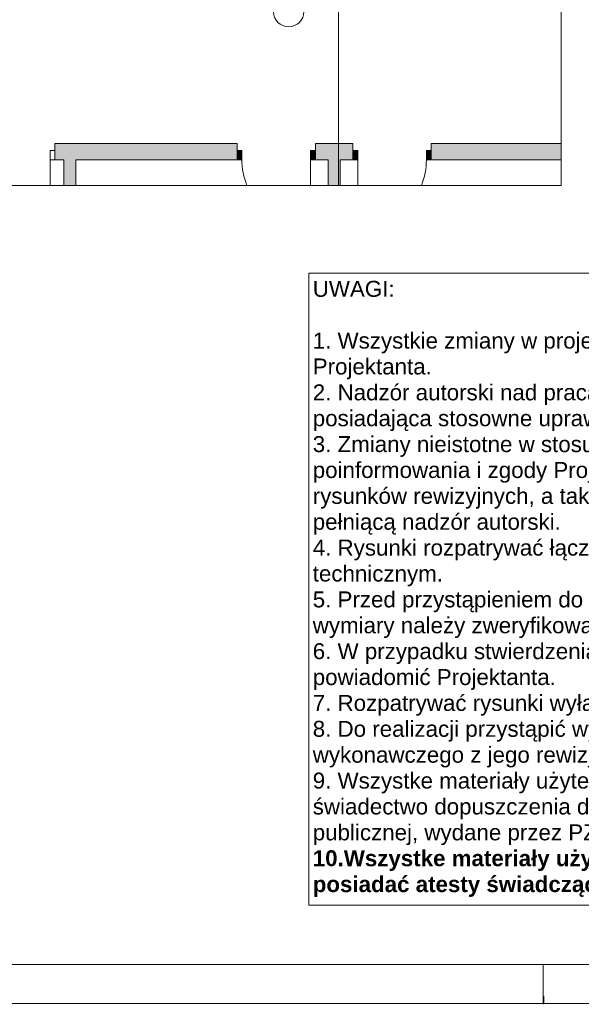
# Paper-space layout 'A-49 WYKOŃCZENIA ŚCIAN - PIĘTRO 4' of a CAD drawing. Header units: millimetres. Extents: x 0 to 500, y 0 to 350.
# Tile 2 of 15: x 254 to 325, y 0 to 123. Entities that reach past the tile are written whole.
import ezdxf
from ezdxf.xclip import XClip

# ---------------------------------------------------------------- set-up
doc = ezdxf.new("R2010")
doc.units = ezdxf.units.MM
doc.header["$MEASUREMENT"] = 0
doc.header["$XCLIPFRAME"] = 0
doc.linetypes.add('DASHDOTX2', pattern=[1000, 500, -250, 0, -250])
doc.linetypes.add('PRZERYWANA_DU_A', pattern=[550, 350.0000000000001, -199.9999999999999])
for name, color, linetype, lineweight in [('0_Nr_pióra__2', 8, 'Continuous', 13), ('A__OKŁADZINY ŚCIAN_Nr_pióra__1', 7, 'Continuous', 20), ('A_ściany_Nr_pióra__1', 7, 'Continuous', 20), ('Drzwi Archicad_Nr_pióra__1', 7, 'Continuous', 20)]:
    doc.layers.add(name, color=color, linetype=linetype, lineweight=lineweight)
doc.layers.add('A_Arkusz_Nr_pióra__255', color=7, linetype='Continuous', lineweight=15, true_color=0x242424)
doc.layers.add('A_osie_Nr_pióra__16', color=7, linetype='Continuous', lineweight=5, true_color=0x0f0f0f)
for name, color, linetype in [('A_podrys', 7, 'Continuous'), ('A_ściany', 7, 'Continuous'), ('Drzwi Archicad', 7, 'Continuous')]:
    doc.layers.add(name, color=color, linetype=linetype)
doc.styles.add('STYL_AUTOMATYCZNY_1', font='arial.ttf')

# ---------------------------------------------------------------- blocks, each defined once
blk = doc.blocks.new('Rysunek_2_2', base_point=(-1546.903036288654, -276.5795700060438))
at = {"layer": 'A_ściany', "linetype": 'Continuous', "lineweight": 0, "true_color": 0x000000}
for points in [[(258.8940725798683, 105.7152640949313), (281.6940726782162, 105.7152640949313), (281.6940726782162, 107.7452638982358), (258.8940725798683, 107.7452638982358)], [(291.4940726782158, 107.7452640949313), (291.4940726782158, 105.7152640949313), (296.1940726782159, 105.7152640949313), (296.1940726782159, 107.7452640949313)], [(305.9940756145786, 107.7452617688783), (305.9940756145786, 105.7152615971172), (322.2882975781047, 105.7152615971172), (322.2882975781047, 107.7452617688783)], [(261.4940720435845, 105.7152645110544), (259.9940734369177, 105.7152645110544), (259.9940734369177, 102.4952659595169), (261.4940720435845, 102.4952659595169)], [(294.5957719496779, 105.7152645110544), (293.0957733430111, 105.7152645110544), (293.0957733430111, 102.4952659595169), (294.5957719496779, 102.4952659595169)]]:
    blk.add_hatch(color=18, dxfattribs=at).paths.add_polyline_path(points)
at = {"layer": 'Drzwi Archicad', "linetype": 'Continuous', "lineweight": 0, "true_color": 0xfdfdfd}
for points in [[(281.6940726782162, 106.8652640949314), (281.6940726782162, 105.7152640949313), (282.2940726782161, 105.7152640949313), (282.2940726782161, 106.8652640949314)], [(291.4940726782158, 105.7152640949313), (291.4940726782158, 106.8652640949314), (290.8940726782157, 106.8652640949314), (290.8940726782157, 105.7152640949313)], [(296.1940726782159, 105.7152640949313), (296.7940726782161, 105.7152640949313), (296.7940726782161, 106.8652640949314), (296.1940726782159, 106.8652640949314)], [(305.9940726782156, 106.8652640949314), (305.3940726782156, 106.8652640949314), (305.3940726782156, 105.7152640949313), (305.9940726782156, 105.7152640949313)]]:
    blk.add_hatch(color=7, dxfattribs=at).paths.add_polyline_path(points)
at = {"layer": '0_Nr_pióra__2', "color": 8, "linetype": 'PRZERYWANA_DU_A', "lineweight": 13, "flags": 128}
for points in [[(322.2882976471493, 102.4952640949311), (322.2882976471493, 197.4952640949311)], [(230.2230874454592, 102.4952640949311), (322.2882976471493, 102.4952640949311)]]:
    blk.add_lwpolyline(points, dxfattribs=at)
at = {"layer": 'A__OKŁADZINY ŚCIAN_Nr_pióra__1', "color": 7, "linetype": 'Continuous', "lineweight": 20}
blk.add_circle((288.1517171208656, 124.2655408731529), 1.902828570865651, dxfattribs=at)
at = {"layer": 'A_osie_Nr_pióra__16', "color": 250, "linetype": 'DASHDOTX2', "lineweight": 5, "true_color": 0x0f0f0f}
blk.add_line((294.3940739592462, 251.9532386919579), (294.3940739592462, 102.4952647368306), dxfattribs=at)
at = {"layer": 'A_ściany_Nr_pióra__1', "color": 7, "linetype": 'Continuous', "lineweight": 20}
for p, q in [((258.8940742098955, 107.7452648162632), (259.2640720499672, 107.7452648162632)), ((258.8940742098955, 106.865263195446), (258.8940742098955, 107.7452648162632)), ((281.6940724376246, 107.7452648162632), (281.324070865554, 107.7452648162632)), ((281.6940724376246, 106.865263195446), (281.6940724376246, 107.7452648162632)), ((291.494074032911, 107.7452648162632), (291.8640718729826, 107.7452648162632)), ((291.494074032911, 106.865263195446), (291.494074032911, 107.7452648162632)), ((296.194071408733, 107.7452648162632), (295.8240735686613, 107.7452648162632)), ((296.194071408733, 106.865263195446), (296.194071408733, 107.7452648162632)), ((305.9940730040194, 107.7452648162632), (306.364070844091, 107.7452648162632)), ((305.9940730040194, 106.865263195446), (305.9940730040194, 107.7452648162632)), ((258.8940742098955, 105.7152626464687), (258.8940742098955, 106.865263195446)), ((281.6940724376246, 105.7152626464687), (281.6940724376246, 106.865263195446)), ((291.494074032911, 105.7152626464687), (291.494074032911, 106.865263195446)), ((296.194071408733, 105.7152626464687), (296.194071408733, 106.865263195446)), ((305.9940730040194, 105.7152626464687), (305.9940730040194, 106.865263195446)), ((258.8940742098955, 105.7152626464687), (259.2640720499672, 105.7152626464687)), ((281.6940724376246, 105.7152626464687), (281.2240719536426, 105.7152626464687)), ((291.494074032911, 105.7152626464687), (291.964074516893, 105.7152626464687)), ((296.194071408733, 105.7152626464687), (295.7240709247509, 105.7152626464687)), ((305.9940730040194, 105.7152626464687), (306.4640734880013, 105.7152626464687))]:
    blk.add_line(p, q, dxfattribs=at)
at = {"layer": 'A_ściany_Nr_pióra__1', "color": 7, "linetype": 'Continuous', "lineweight": 20, "flags": 128}
for points in [[(281.6940726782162, 107.7452640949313), (258.8940726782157, 107.7452640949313)], [(296.1940726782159, 107.7452640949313), (291.4940726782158, 107.7452640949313)], [(322.2882976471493, 107.7452640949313), (305.9940726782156, 107.7452640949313)], [(258.8940726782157, 105.7152640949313), (259.994072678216, 105.7152640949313)], [(259.994072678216, 105.7152640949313), (259.994072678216, 102.4952640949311)], [(261.494072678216, 105.7152640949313), (281.6940726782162, 105.7152640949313)], [(261.494072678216, 102.4952640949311), (261.494072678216, 105.7152640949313)], [(291.4940726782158, 105.7152640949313), (293.0957717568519, 105.7152640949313)], [(293.0957717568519, 105.7152640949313), (293.0957717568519, 102.4952640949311)], [(294.5957717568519, 105.7152640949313), (296.1940726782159, 105.7152640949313)], [(294.5957717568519, 102.4952640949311), (294.5957717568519, 105.7152640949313)], [(305.9940726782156, 105.7152640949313), (322.2882976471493, 105.7152640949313)]]:
    blk.add_lwpolyline(points, dxfattribs=at)
at = {"layer": 'Drzwi Archicad_Nr_pióra__1', "color": 7, "linetype": 'Continuous', "lineweight": 20}
for p, q in [((258.8940742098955, 106.865263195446), (258.8940742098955, 107.7452648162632)), ((258.8940742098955, 106.865263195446), (258.8940742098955, 107.7452648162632)), ((258.8940742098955, 107.7452648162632), (259.2640720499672, 107.7452648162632)), ((258.8940742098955, 107.7452648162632), (259.2640720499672, 107.7452648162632)), ((281.6940724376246, 107.7452648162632), (281.324070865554, 107.7452648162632)), ((281.6940724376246, 107.7452648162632), (281.324070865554, 107.7452648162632)), ((281.6940724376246, 106.865263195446), (281.6940724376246, 107.7452648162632)), ((281.6940724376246, 106.865263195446), (281.6940724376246, 107.7452648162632)), ((291.494074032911, 106.865263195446), (291.494074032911, 107.7452648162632)), ((291.494074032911, 106.865263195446), (291.494074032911, 107.7452648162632)), ((291.494074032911, 107.7452648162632), (291.8640718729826, 107.7452648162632)), ((291.494074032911, 107.7452648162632), (291.8640718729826, 107.7452648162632)), ((296.194071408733, 107.7452648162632), (295.8240735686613, 107.7452648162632)), ((296.194071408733, 107.7452648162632), (295.8240735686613, 107.7452648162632)), ((296.194071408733, 106.865263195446), (296.194071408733, 107.7452648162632)), ((296.194071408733, 106.865263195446), (296.194071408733, 107.7452648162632)), ((305.9940730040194, 106.865263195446), (305.9940730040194, 107.7452648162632)), ((305.9940730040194, 106.865263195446), (305.9940730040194, 107.7452648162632)), ((305.9940730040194, 107.7452648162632), (306.364070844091, 107.7452648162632)), ((305.9940730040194, 107.7452648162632), (306.364070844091, 107.7452648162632)), ((258.2940732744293, 105.7152626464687), (258.2940732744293, 106.865263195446)), ((258.2940732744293, 106.865263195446), (258.8940742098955, 106.865263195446)), ((258.8940742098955, 106.865263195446), (258.8940742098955, 105.7152626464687)), ((258.8940742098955, 105.7152626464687), (258.8940742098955, 106.865263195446)), ((258.8940742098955, 105.7152626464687), (258.8940742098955, 106.865263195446)), ((281.6940724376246, 106.865263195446), (282.2940733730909, 106.865263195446)), ((281.6940724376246, 105.7152626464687), (281.6940724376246, 106.865263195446)), ((281.6940724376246, 105.7152626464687), (281.6940724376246, 106.865263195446)), ((281.6940724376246, 105.7152626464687), (281.6940724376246, 106.865263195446)), ((282.2940733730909, 106.865263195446), (282.2940733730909, 105.7152626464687)), ((290.8940730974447, 105.7152626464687), (290.8940730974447, 106.865263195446)), ((290.8940730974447, 106.865263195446), (291.494074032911, 106.865263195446)), ((291.494074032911, 106.865263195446), (291.494074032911, 105.7152626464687)), ((291.494074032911, 105.7152626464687), (291.494074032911, 106.865263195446)), ((291.494074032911, 105.7152626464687), (291.494074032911, 106.865263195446)), ((296.7940723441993, 106.865263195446), (296.194071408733, 106.865263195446)), ((296.194071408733, 106.865263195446), (296.194071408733, 105.7152626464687)), ((296.194071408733, 105.7152626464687), (296.194071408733, 106.865263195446)), ((296.194071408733, 105.7152626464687), (296.194071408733, 106.865263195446)), ((296.7940723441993, 105.7152626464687), (296.7940723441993, 106.865263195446)), ((305.9940730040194, 106.865263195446), (305.394072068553, 106.865263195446)), ((305.394072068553, 106.865263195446), (305.394072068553, 105.7152626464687)), ((305.9940730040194, 105.7152626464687), (305.9940730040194, 106.865263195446)), ((305.9940730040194, 105.7152626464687), (305.9940730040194, 106.865263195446)), ((305.9940730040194, 105.7152626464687), (305.9940730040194, 106.865263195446)), ((258.2940732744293, 105.7152642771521), (258.2940732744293, 102.4952657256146)), ((258.8940742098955, 105.7152626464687), (258.2940732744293, 105.7152626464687)), ((258.8940742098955, 105.7152626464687), (259.2640720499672, 105.7152626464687)), ((258.8940742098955, 105.7152626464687), (259.2640720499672, 105.7152626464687)), ((281.6940724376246, 105.7152626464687), (281.2240719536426, 105.7152626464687)), ((281.6940724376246, 105.7152626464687), (281.2240719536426, 105.7152626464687)), ((282.2940733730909, 105.7152626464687), (281.6940724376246, 105.7152626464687)), ((290.8940730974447, 105.7152638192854), (290.8940730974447, 102.4952652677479)), ((291.494074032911, 105.7152626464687), (290.8940730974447, 105.7152626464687)), ((291.494074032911, 105.7152626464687), (291.964074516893, 105.7152626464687)), ((291.494074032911, 105.7152626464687), (291.964074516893, 105.7152626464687)), ((296.194071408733, 105.7152626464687), (295.7240709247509, 105.7152626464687)), ((296.194071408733, 105.7152626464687), (295.7240709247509, 105.7152626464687)), ((296.194071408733, 105.7152626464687), (296.7940723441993, 105.7152626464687)), ((296.7940723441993, 105.7152638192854), (296.7940723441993, 102.4952652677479)), ((305.394072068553, 105.7152626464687), (305.9940730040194, 105.7152626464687)), ((305.9940730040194, 105.7152626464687), (306.4640734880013, 105.7152626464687)), ((305.9940730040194, 105.7152626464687), (306.4640734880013, 105.7152626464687))]:
    blk.add_line(p, q, dxfattribs=at)
for centre, start, end in [((290.8940726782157, 105.7152640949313), 180, 201.9883836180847), ((296.7940726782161, 105.7152640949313), 338.0116163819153, 0)]:
    blk.add_arc(centre, 8.599999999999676, start, end, dxfattribs=at)
blk = doc.blocks.new('Rysunek_4_4', base_point=(-1971.263718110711, -490.2003119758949))
at = {"layer": '0_Nr_pióra__2', "color": 8, "linetype": 'Continuous', "lineweight": 13}
for p, q in [((385.0920298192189, 91.49411076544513), (290.6675346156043, 91.49411076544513)), ((290.6675346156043, 91.49411076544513), (290.6675346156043, 12.30901104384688)), ((385.0920298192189, 12.30901104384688), (385.0920298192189, 91.49411076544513)), ((290.6675346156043, 12.30901104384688), (385.0920298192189, 12.30901104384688))]:
    blk.add_line(p, q, dxfattribs=at)
at = {"layer": '0_Nr_pióra__2', "color": 8, "linetype": 'Continuous', "lineweight": 13, "insert": (291.1675344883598, 90.5369685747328), "char_height": 2, "width": 93.4244950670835, "attachment_point": 1, "line_spacing_factor": 0.9725838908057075, "style": 'STYL_AUTOMATYCZNY_1'}
blk.add_mtext('\\A1;{\\pql;\\fArial|b0|i0|c238|p0;\\W1.000000;UWAGI:\\P\\pql;\\fArial|b0|i0|c238|p0;\\W1.000000;\\P\\pql;\\fArial|b0|i0|c238|p0;\\W1.000000;1. Wszystkie zmiany w projekcie wymagają poinformowania i zgody Projektanta.\\P\\pql;\\fArial|b0|i0|c238|p0;\\W1.000000;2. Nadzór autorski nad pracami budowlanymi powinna sprawować osoba posiadająca stosowne uprawnienia budowlane.\\P\\pql;\\fArial|b0|i0|c238|p0;\\W1.000000;3. Zmiany nieistotne w stosunku do projektu budowlanego wymagają poinformowania i zgody Projektanta oraz opracowania stosownych rysunków rewizyjnych, a także wpisu do dziennika budowy przez osobę pełniącą nadzór autorski.\\P\\pql;\\fArial|b0|i0|c238|p0;\\W1.000000;4. Rysunki rozpatrywać łącznie z dokumentacją branżową oraz opisem technicznym.\\P\\pql;\\pt3.76365;\\fArial|b0|i0|c238|p0;\\W1.000000;5. Przed przystąpieniem do wykonywania robót budowlanych wszystkie wymiary należy zweryfikować na budowie.\\P\\pql;\\fArial|b0|i0|c238|p0;\\W1.000000;6. W przypadku stwierdzenia niezgodności lub błędów niezwłocznie powiadomić Projektanta.\\P\\pql;\\fArial|b0|i0|c238|p0;\\W1.000000;7. Rozpatrywać rysunki wyłącznie z najnowszymi rewizjami.\\P\\pql;\\fArial|b0|i0|c238|p0;\\W1.000000;8. Do realizacji przystąpić wyłącznie z kompletem dokumentacji projektu wykonawczego z jego rewizjami i aktualizacjami.\\P\\pql;\\fArial|b0|i0|c238|p0;\\W1.000000;9. Wszystke materiały użyte do wykończenia wnętrz powinny posiadać świadectwo dopuszczenia do stosowania w obiektach użyteczności publicznej, wydane przez PZH.\\P\\pql;\\fArial|b1|i0|c238|p0;\\W1.000000;10.Wszystke materiały użyte do wykończenia wnętrz powinny posiadać atesty świadczące o trudnozapalności}', dxfattribs=at)

psp = doc.layouts.new('A-49 WYKOŃCZENIA ŚCIAN - PIĘTRO 4')

# ---------------------------------------------------------------- linework, layer by layer
at = {"layer": 'A_Arkusz_Nr_pióra__255', "color": 250, "linetype": 'Continuous', "lineweight": 15, "true_color": 0x242424}
for p, q in [((495.1000000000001, 4.900001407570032), (29.89980349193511, 4.900326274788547)), ((320.0000000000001, 1.151167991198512e-14), (320.0000000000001, 4.900000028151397)), ((320.1, -0.09999999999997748), (320.1, 0.9000000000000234))]:
    psp.add_line(p, q, dxfattribs=at)
at = {"layer": 'A_Arkusz_Nr_pióra__255', "color": 250, "linetype": 'Continuous', "lineweight": 15, "true_color": 0x242424, "flags": 128}
psp.add_lwpolyline([(0, 350), (500, 350), (500, 1.151167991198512e-14), (0, 1.151167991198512e-14)], close=True, dxfattribs=at)

# ---------------------------------------------------------------- block references
at = {"color": 37, "linetype": 'Continuous', "lineweight": 5, "true_color": 0x656532}
ref = psp.add_blockref('Rysunek_4_4', (-1971.263718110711, -490.2003119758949), dxfattribs=at)
XClip(ref).set_block_clipping_path([(289.3061920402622, 11.03887270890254), (386.7231034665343, 93.0344340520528)])
at = {"layer": 'A_podrys', "color": 37, "linetype": 'Continuous', "lineweight": 5, "true_color": 0x656532}
ref = psp.add_blockref('Rysunek_2_2', (-1546.903036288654, -276.5795700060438), dxfattribs=at)
XClip(ref).set_block_clipping_path([(71.838326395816, 102.4952640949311), (322.2882976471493, 311.3052640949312)])

doc.saveas('drawing.dxf')
